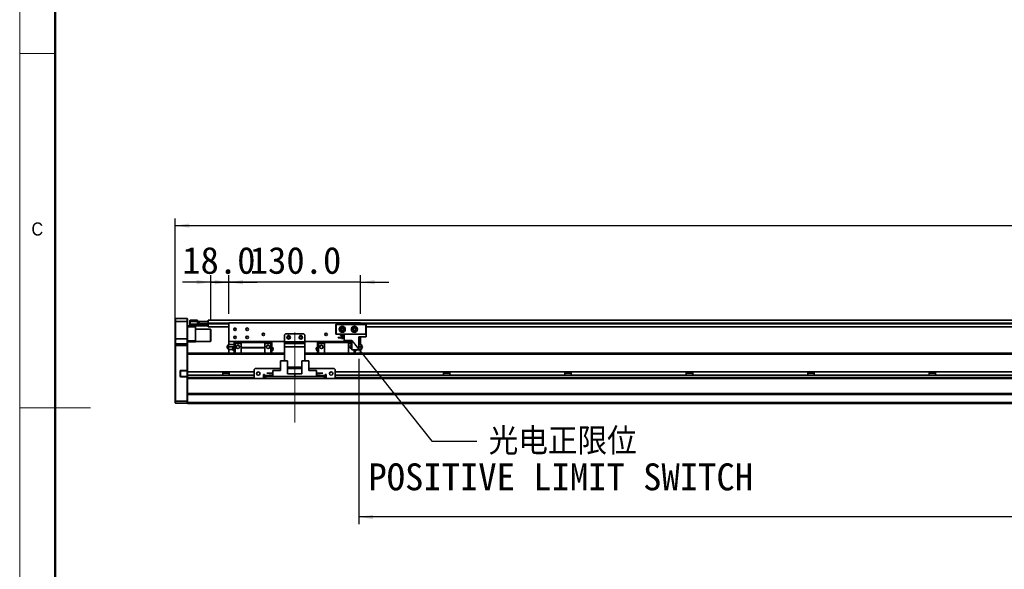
# Model space of a CAD drawing. Header units: millimetres. Extents: x 35 to 2905, y 35 to 2044.
# Tile 2 of 13: x 35 to 1008, y 880 to 1423. Entities that reach past the tile are written whole.
import ezdxf

# ---------------------------------------------------------------- set-up
doc = ezdxf.new("R2010")
doc.units = ezdxf.units.MM
doc.header["$LTSCALE"] = 7
doc.linetypes.add('CENTERX2', pattern=[20.32, 12.7, -2.54, 2.54, -2.54])
doc.layers.add('黑色实线', color=7, linetype='Continuous')
doc.styles.add('SLDTEXTSTYLE1', font='Gothic.ttf', dxfattribs={"width": 0.913})
doc.styles.add('SLDTEXTSTYLE8', font='txt')
doc.styles.add('SLDTEXTSTYLE9', font='txt', dxfattribs={"bigfont": 'bigfont'})
doc.dimstyles.new('SLDDIMSTYLE0', dxfattribs={"dimtxt": 26.6, "dimasz": 14, "dimexe": 0, "dimexo": 0.0625, "dimgap": 6.65, "dimtad": 2, "dimdec": 1, "dimrnd": 1e-09, "dimzin": 4, "dimdsep": 46, "dimtxsty": 'SLDTEXTSTYLE8', "dimsah": 1, "dimcen": 0.09, "dimadec": 0, "dimazin": 1, "dimtfac": 1, "dimtdec": 1, "dimtmove": 0, "dimatfit": 0, "dimfxl": 0, "dimfrac": 2, "dimtolj": 1, "dimtzin": 12, "dimarcsym": 0})
doc.dimstyles.new('SLDDIMSTYLE2', dxfattribs={"dimtxt": 0.18, "dimasz": 14, "dimexe": 0, "dimexo": 0.0625, "dimgap": 0, "dimtad": 0, "dimtih": 1, "dimtoh": 1, "dimdec": 0, "dimrnd": 1e-09, "dimzin": 0, "dimdsep": 46, "dimtxsty": 'Standard', "dimsah": 1, "dimcen": 0.09, "dimadec": 0, "dimazin": 0, "dimtfac": 14, "dimtdec": 0, "dimtofl": 0, "dimtmove": 0, "dimatfit": 3, "dimfxl": 0, "dimfrac": 2, "dimtolj": 1, "dimtzin": 0, "dimarcsym": 0})
doc.dimstyles.new('SLDDIMSTYLE5', dxfattribs={"dimtxt": 26.6, "dimasz": 14, "dimexe": 0, "dimexo": 0.0625, "dimgap": 6.65, "dimtad": 2, "dimdec": 1, "dimrnd": 1e-09, "dimzin": 4, "dimdsep": 46, "dimtxsty": 'SLDTEXTSTYLE8', "dimsah": 1, "dimcen": 0.09, "dimadec": 0, "dimazin": 1, "dimtfac": 1, "dimtdec": 1, "dimtofl": 0, "dimtmove": 0, "dimatfit": 3, "dimfxl": 0, "dimfrac": 2, "dimtolj": 1, "dimtzin": 12, "dimarcsym": 0})

# ---------------------------------------------------------------- blocks, each defined once
blk = doc.blocks.new('_D_19')
at = {"layer": '黑色实线'}
for p, q in [((188.73, 1109.87), (188.73, 1226.38)), ((2164.73, 1109.87), (2164.73, 1226.38)), ((188.73, 1219.38), (2164.73, 1219.38))]:
    blk.add_line(p, q, dxfattribs=at)
for points in [[(188.73, 1219.38), (202.73, 1217.28), (202.73, 1221.48)], [(2164.73, 1219.38), (2150.73, 1221.48), (2150.73, 1217.28)]]:
    blk.add_solid(points, dxfattribs=at)
at = {"layer": '黑色实线', "insert": (1122.48, 1254.28), "char_height": 26.6, "attachment_point": 1, "style": 'SLDTEXTSTYLE8'}
blk.add_mtext('1976.0', dxfattribs=at)
blk = doc.blocks.new('_D_20')
at = {"layer": '黑色实线'}
for p, q in [((241.73, 1132.37), (241.73, 1170.48)), ((371.73, 1132.37), (371.73, 1170.48)), ((241.73, 1163.48), (213.73, 1163.48)), ((371.73, 1163.48), (241.73, 1163.48)), ((371.73, 1163.48), (399.73, 1163.48))]:
    blk.add_line(p, q, dxfattribs=at)
for points in [[(241.73, 1163.48), (227.73, 1165.58), (227.73, 1161.38)], [(371.73, 1163.48), (385.73, 1161.38), (385.73, 1165.58)]]:
    blk.add_solid(points, dxfattribs=at)
at = {"layer": '黑色实线', "insert": (262.29, 1198.38), "char_height": 26.6, "attachment_point": 1, "style": 'SLDTEXTSTYLE8'}
blk.add_mtext('130.0', dxfattribs=at)
blk = doc.blocks.new('_D_22')
at = {"layer": '黑色实线'}
for p, q in [((223.73, 1125.57), (223.73, 1170.48)), ((241.73, 1132.37), (241.73, 1170.48)), ((223.73, 1163.48), (195.73, 1163.48)), ((223.73, 1163.48), (241.73, 1163.48)), ((241.73, 1163.48), (269.73, 1163.48))]:
    blk.add_line(p, q, dxfattribs=at)
for points in [[(223.73, 1163.48), (209.73, 1165.58), (209.73, 1161.38)], [(241.73, 1163.48), (255.73, 1161.38), (255.73, 1165.58)]]:
    blk.add_solid(points, dxfattribs=at)
at = {"layer": '黑色实线', "insert": (195.6, 1198.38), "char_height": 26.6, "attachment_point": 1, "style": 'SLDTEXTSTYLE8'}
blk.add_mtext('18.0', dxfattribs=at)
blk = doc.blocks.new('_D_24')
at = {"layer": '黑色实线'}
for p, q in [((370.23, 1087.59), (370.23, 924.48)), ((1950.23, 1084.09), (1950.23, 924.48)), ((1950.23, 931.48), (370.23, 931.48))]:
    blk.add_line(p, q, dxfattribs=at)
for points in [[(370.23, 931.48), (384.23, 929.38), (384.23, 933.58)], [(1950.23, 931.48), (1936.23, 933.58), (1936.23, 929.38)]]:
    blk.add_solid(points, dxfattribs=at)
at = {"layer": '黑色实线', "char_height": 26.6, "attachment_point": 1, "style": 'SLDTEXTSTYLE8'}
for s, insert in [('Stroke T=', (1045.65, 966.38)), ('1580.0', (1199.3, 966.38))]:
    blk.add_mtext(s, dxfattribs=dict(at, insert=insert))
blk = doc.blocks.new('SW_NOTE_9')
at = {"layer": '黑色实线', "color": 0, "char_height": 26.6, "attachment_point": 2}
for s, insert, style in [('光电正限位', (84.86, 13.13), 'SLDTEXTSTYLE9'), ('POSITIVE LIMIT SWITCH', (82.88, -22.04), 'SLDTEXTSTYLE8')]:
    blk.add_mtext(s, dxfattribs=dict(at, insert=insert, style=style))

msp = doc.modelspace()

# ---------------------------------------------------------------- linework, layer by layer
at = {"color": 7, "linetype": 'Continuous', "lineweight": 18}
for p, q in [((35, 2044), (35, 35)), ((70, 2009), (70, 70)), ((35, 1389.5), (70, 1389.5)), ((35, 1039.5), (105, 1039.5))]:
    msp.add_line(p, q, dxfattribs=at)
at = {"color": 7, "linetype": 'Continuous', "lineweight": 50}
msp.add_line((70, 2009), (70, 70), dxfattribs=at)
at = {"color": 7, "linetype": 'Continuous', "lineweight": 35}
for p, q in [((189.0329379, 1127.4795687), (188.7329477, 1127.1795636)), ((188.7329477, 1124.4795626), (188.7329477, 1127.1795636)), ((189.0329379, 1124.4795626), (188.7329477, 1124.4795626)), ((188.7329477, 1107.4795654), (188.7329477, 1124.4795626)), ((189.0329379, 1127.4795687), (189.0329379, 1124.4795626)), ((189.0329379, 1127.4795687), (200.4329371, 1127.4795687)), ((200.4329371, 1124.4795626), (189.0329379, 1124.4795626)), ((189.0329379, 1124.4795626), (189.0329379, 1107.4795654)), ((200.4329371, 1124.4795626), (200.4329371, 1127.4795687)), ((200.4329371, 1127.4795687), (200.7329422, 1127.1795636)), ((200.4329371, 1107.4795654), (200.4329371, 1124.4795626)), ((200.4329371, 1124.4795626), (200.7329422, 1124.4795626)), ((200.7329422, 1127.1795636), (200.7329422, 1124.4795626)), ((200.7329422, 1124.4795626), (200.7329422, 1107.4795654)), ((200.7329422, 1120.4795619), (203.53293, 1120.4795619)), ((208.7329286, 1119.4795673), (200.7329422, 1119.4795673)), ((203.2329398, 1125.679568), (203.53293, 1125.9795656)), ((203.2329398, 1124.4795626), (203.2329398, 1125.679568)), ((203.2329398, 1124.4795626), (203.53293, 1124.4795626)), ((203.2329398, 1121.979565), (203.2329398, 1124.4795626)), ((203.2329398, 1120.779567), (203.2329398, 1121.979565)), ((203.53293, 1121.979565), (203.2329398, 1121.979565)), ((203.53293, 1120.4795619), (203.2329398, 1120.779567)), ((203.53293, 1125.9795656), (203.53293, 1124.4795626)), ((203.53293, 1125.9795656), (210.7329327, 1125.9795656)), ((203.53293, 1124.4795626), (203.53293, 1121.979565)), ((210.7329327, 1124.4795626), (203.53293, 1124.4795626)), ((203.53293, 1121.979565), (220.9329563, 1121.979565)), ((203.53293, 1121.979565), (203.53293, 1120.4795619)), ((220.9329563, 1120.4795619), (203.53293, 1120.4795619)), ((208.7329286, 1120.4795619), (208.7329286, 1119.4795673)), ((208.7329286, 1119.4795673), (208.7329286, 1105.479565)), ((210.7329327, 1125.9795656), (210.7329327, 1124.4795626)), ((210.7329327, 1122.1795683), (210.7329327, 1124.4795626)), ((210.7329327, 1122.479566), (220.9329563, 1122.479566)), ((220.9329563, 1122.1795683), (210.7329327, 1122.1795683)), ((211.232956, 1122.479566), (211.232956, 1122.6795619)), ((211.232956, 1122.6795619), (211.7329496, 1122.6795619)), ((211.7329496, 1122.6795619), (211.7329496, 1124.679566)), ((211.7329496, 1124.679566), (212.2329432, 1124.679566)), ((212.2329432, 1122.6795619), (211.7329496, 1122.6795619)), ((212.2329432, 1124.679566), (212.2329432, 1122.6795619)), ((212.2329432, 1124.679566), (221.2329465, 1124.679566)), ((212.2329432, 1122.6795619), (221.2329465, 1122.6795619)), ((220.9329563, 1122.479566), (220.9329563, 1122.1795683)), ((220.9329563, 1122.479566), (221.2329465, 1122.1795683)), ((220.9329563, 1122.479566), (221.2329465, 1122.479566)), ((220.9329563, 1121.979565), (220.9329563, 1122.1795683)), ((220.9329563, 1122.1795683), (221.2329465, 1122.1795683)), ((220.9329563, 1120.4795619), (220.9329563, 1121.979565)), ((220.9329563, 1121.979565), (221.2329465, 1121.979565)), ((220.9329563, 1120.4795619), (221.2329465, 1120.779567)), ((2132.2329002, 1125.8295631), (221.2329465, 1125.8295631)), ((221.2329465, 1125.8295631), (221.2329465, 1124.679566)), ((221.2329465, 1122.6795619), (221.2329465, 1124.679566)), ((221.2329465, 1124.679566), (221.7329401, 1124.679566)), ((221.2329465, 1122.8295644), (221.2329465, 1122.3295634)), ((221.2329465, 1122.3295634), (221.2329465, 1119.3295648)), ((241.7329508, 1119.3295648), (221.2329465, 1119.3295648)), ((221.7329401, 1124.679566), (221.7329401, 1124.4878774)), ((241.7329508, 1123.479568), (241.7329508, 1104.979564)), ((371.732946, 1123.479568), (241.7329508, 1123.479568)), ((347.2329336, 1121.6795673), (347.5329536, 1121.979565)), ((347.2329336, 1112.2795647), (347.2329336, 1121.6795673)), ((347.5329536, 1121.5552991), (347.2329336, 1121.6795673)), ((347.5329536, 1121.979565), (347.6571995, 1121.6795673)), ((347.5329536, 1121.979565), (376.9329446, 1121.979565)), ((347.6571995, 1121.6795673), (347.5329536, 1121.5552991)), ((347.5329536, 1121.5552991), (347.5329536, 1112.4038292)), ((376.808669, 1121.6795673), (347.6571995, 1121.6795673)), ((371.732946, 1123.479568), (371.732946, 1121.979565)), ((376.9329446, 1121.979565), (376.808669, 1121.6795673)), ((376.9329446, 1121.5552991), (376.808669, 1121.6795673)), ((376.9329446, 1121.979565), (377.2329348, 1121.6795673)), ((377.2329348, 1121.6795673), (376.9329446, 1121.5552991)), ((376.9329446, 1112.4038292), (376.9329446, 1121.5552991)), ((377.2329348, 1121.6795673), (377.2329348, 1112.2795647)), ((1978.2328564, 1119.3295648), (377.2329348, 1119.3295648)), ((223.4329539, 1116.979566), (208.7329286, 1116.979566)), ((223.7329441, 1116.6795646), (223.4329539, 1116.979566)), ((223.4329539, 1104.979564), (223.4329539, 1116.979566)), ((223.7329441, 1116.6795646), (223.7329441, 1105.2795654)), ((297.7329451, 1112.4795643), (296.7329281, 1111.479566)), ((296.7329281, 1111.479566), (296.7329281, 1104.4795667)), ((315.7329517, 1112.4795643), (297.7329451, 1112.4795643)), ((316.7329389, 1111.479566), (315.7329517, 1112.4795643)), ((316.7329389, 1111.479566), (316.7329389, 1104.4795667)), ((347.5329536, 1112.4038292), (347.2329336, 1112.2795647)), ((347.5329536, 1111.979567), (347.2329336, 1112.2795647)), ((347.5329536, 1112.4038292), (347.6571995, 1112.2795647)), ((347.6571995, 1112.2795647), (347.5329536, 1111.979567)), ((355.7329434, 1111.979567), (347.5329536, 1111.979567)), ((347.6571995, 1112.2795647), (376.808669, 1112.2795647)), ((351.9329387, 1110.6795674), (351.9329387, 1111.3795643)), ((351.9329387, 1111.3795643), (355.7329434, 1111.3795643)), ((351.9329387, 1110.6795674), (355.7329434, 1110.6795674)), ((355.7329434, 1105.7795664), (355.7329434, 1111.979567)), ((355.7329434, 1111.979567), (377.2329348, 1111.979567)), ((370.2329355, 1096.4795654), (370.2329355, 1109.379564)), ((377.2329348, 1109.379564), (370.2329355, 1109.379564)), ((371.732946, 1109.379564), (371.732946, 1104.979564)), ((376.808669, 1112.2795647), (376.9329446, 1112.4038292)), ((376.808669, 1112.2795647), (376.9329446, 1111.979567)), ((377.2329348, 1112.2795647), (376.9329446, 1112.4038292)), ((377.2329348, 1112.2795647), (376.9329446, 1111.979567)), ((377.2329348, 1109.379564), (377.2329348, 1111.979567)), ((189.0329379, 1107.4795654), (188.7329477, 1107.4795654)), ((188.7329477, 1102.1795651), (188.7329477, 1107.4795654)), ((189.0329379, 1102.4795664), (188.7329477, 1102.1795651)), ((188.7329477, 1100.9795671), (188.7329477, 1102.1795651)), ((188.7329477, 1046.10383), (188.7329477, 1100.9795671)), ((189.0329379, 1100.9795671), (188.7329477, 1100.9795671)), ((189.0329379, 1107.4795654), (189.0329379, 1102.4795664)), ((200.4329371, 1107.4795654), (189.0329379, 1107.4795654)), ((189.0329379, 1102.4795664), (189.0329379, 1100.9795671)), ((189.0329379, 1102.4795664), (200.4329371, 1102.4795664)), ((189.0329379, 1100.9795671), (189.0329379, 1045.9795655)), ((200.4329371, 1100.9795671), (189.0329379, 1100.9795671)), ((200.4329371, 1102.4795664), (200.4329371, 1107.4795654)), ((200.7329422, 1107.4795654), (200.4329371, 1107.4795654)), ((200.4329371, 1100.9795671), (200.4329371, 1102.4795664)), ((200.7329422, 1102.1795651), (200.4329371, 1102.4795664)), ((200.7329422, 1100.9795671), (200.4329371, 1100.9795671)), ((200.4329371, 1076.3295652), (200.4329371, 1100.9795671)), ((200.7329422, 1107.4795654), (200.7329422, 1102.1795651)), ((200.7329422, 1105.479565), (208.7329286, 1105.479565)), ((208.7329286, 1104.4795667), (200.7329422, 1104.4795667)), ((200.7329422, 1102.1795651), (200.7329422, 1100.9795671)), ((200.7329422, 1100.9795671), (200.7329422, 1093.1337146)), ((208.7329286, 1105.479565), (208.7329286, 1104.4795667)), ((208.7329286, 1104.979564), (223.4329539, 1104.979564)), ((223.4329539, 1104.979564), (223.7329441, 1105.2795654)), ((296.7329281, 1104.979564), (241.7329508, 1104.979564)), ((241.7329508, 1104.979564), (241.7329508, 1101.9795654)), ((246.8829411, 1101.9795654), (241.7398947, 1101.9795654)), ((246.8829411, 1099.4795641), (241.7398947, 1099.4795641)), ((246.8829411, 1103.879564), (247.8829282, 1103.879564)), ((246.8829411, 1102.9795637), (246.8829411, 1103.879564)), ((246.8829411, 1102.9795637), (247.8829282, 1102.9795637)), ((246.8829411, 1093.419571), (246.8829411, 1102.9795637)), ((247.8829282, 1102.9795637), (247.8829282, 1103.9795657)), ((253.7329453, 1103.9795657), (247.8829282, 1103.9795657)), ((247.8829282, 1102.9795637), (253.7329453, 1102.9795637)), ((247.8829282, 1093.419571), (247.8829282, 1102.9795637)), ((253.7329453, 1103.9795657), (253.7329453, 1104.979564)), ((253.7329453, 1103.9795657), (277.2329408, 1103.9795657)), ((253.7329453, 1098.9795668), (253.7329453, 1103.9795657)), ((277.2329408, 1103.9795657), (277.2329408, 1104.979564)), ((277.2329408, 1103.9795657), (277.2329408, 1098.9795668)), ((277.2329408, 1103.9795657), (283.082928, 1103.9795657)), ((283.082928, 1102.9795637), (277.2329408, 1102.9795637)), ((283.082928, 1102.9795637), (283.082928, 1103.9795657)), ((284.082945, 1103.879564), (283.082928, 1103.879564)), ((283.082928, 1093.419571), (283.082928, 1102.9795637)), ((284.082945, 1102.9795637), (283.082928, 1102.9795637)), ((284.082945, 1103.879564), (284.082945, 1102.9795637)), ((284.082945, 1102.9795637), (284.082945, 1093.419571)), ((296.7329281, 1104.4795667), (316.7329389, 1104.4795667)), ((296.7329281, 1102.9795637), (296.7329281, 1104.4795667)), ((296.7329281, 1099.4795641), (296.7329281, 1102.9795637)), ((296.7329281, 1102.9795637), (316.7329389, 1102.9795637)), ((296.7329281, 1099.4795641), (296.7329281, 1085.6764583)), ((316.7329389, 1099.4795641), (296.7329281, 1099.4795641)), ((363.2829445, 1104.979564), (316.7329389, 1104.979564)), ((316.7329389, 1104.4795667), (316.7329389, 1102.9795637)), ((316.7329389, 1102.9795637), (316.7329389, 1099.4795641)), ((316.7329389, 1099.4795641), (316.7329389, 1085.6764583)), ((329.3829518, 1103.879564), (330.382939, 1103.879564)), ((329.3829518, 1102.9795637), (329.3829518, 1103.879564)), ((329.3829518, 1093.419571), (329.3829518, 1102.9795637)), ((329.3829518, 1102.9795637), (330.382939, 1102.9795637)), ((330.382939, 1103.9795657), (336.232956, 1103.9795657)), ((330.382939, 1103.9795657), (330.382939, 1102.9795637)), ((336.232956, 1102.9795637), (330.382939, 1102.9795637)), ((330.382939, 1102.9795637), (330.382939, 1093.419571)), ((336.232956, 1104.979564), (336.232956, 1103.9795657)), ((336.232956, 1103.9795657), (359.7329515, 1103.9795657)), ((336.232956, 1093.419571), (336.232956, 1103.9795657)), ((349.5329279, 1108.7295642), (355.7329434, 1108.7295642)), ((349.5329279, 1108.4295666), (349.5329279, 1108.7295642)), ((349.5329279, 1108.4295666), (355.7329434, 1108.4295666)), ((354.9576956, 1108.7295642), (354.9829382, 1108.9795647)), ((355.7329434, 1105.7795664), (363.2829445, 1105.7795664)), ((359.7329515, 1104.979564), (359.7329515, 1103.9795657)), ((359.7329515, 1103.9795657), (359.7329515, 1093.419571)), ((363.2829445, 1103.9795657), (359.7329515, 1103.9795657)), ((359.7329515, 1102.9795637), (363.2829445, 1102.9795637)), ((363.2829445, 1096.4795654), (363.2829445, 1105.7795664)), ((371.732946, 1104.979564), (370.2329355, 1104.979564)), ((370.2329355, 1101.9795654), (371.7259723, 1101.9795654)), ((370.2329355, 1099.4795641), (371.7259723, 1099.4795641)), ((371.732946, 1104.979564), (371.732946, 1101.9795654)), ((373.4733122, 1099.2332628), (373.4733122, 1099.729382)), ((296.7329281, 1093.419571), (200.7329422, 1093.419571)), ((200.7329422, 1093.1337146), (200.7329422, 1092.419569)), ((200.7329422, 1074.876458), (200.7329422, 1092.419569)), ((206.7329544, 1093.4795668), (246.8829411, 1093.4795668)), ((206.7329544, 1093.4795668), (206.7329544, 1093.419571)), ((241.7329508, 1096.9795664), (241.7329508, 1093.4795668)), ((245.4499262, 1096.9795664), (241.7398947, 1096.9795664)), ((277.2329408, 1098.9795668), (253.7329453, 1098.9795668)), ((253.7329453, 1098.6795654), (253.7329453, 1098.9795668)), ((253.7329453, 1098.6795654), (277.2329408, 1098.6795654)), ((253.7329453, 1093.419571), (253.7329453, 1098.6795654)), ((277.2329408, 1098.6795654), (277.2329408, 1098.9795668)), ((277.2329408, 1098.6795654), (277.2329408, 1093.419571)), ((284.082945, 1093.4795668), (296.7329281, 1093.4795668)), ((316.7329389, 1093.4795668), (329.3829518, 1093.4795668)), ((1950.2329784, 1093.419571), (316.7329389, 1093.419571)), ((370.2329355, 1096.4795654), (363.2829445, 1096.4795654)), ((365.5829388, 1096.4795654), (365.5829388, 1093.419571)), ((366.5829557, 1096.4795654), (366.5829557, 1093.419571)), ((366.5829557, 1093.4795668), (1950.2329784, 1093.4795668)), ((371.7259723, 1096.9795664), (370.2329355, 1096.9795664)), ((371.732946, 1096.9795664), (371.732946, 1093.4795668)), ((292.7829283, 1085.6764583), (292.7829283, 1076.3764592)), ((292.7829283, 1085.6764583), (299.7329491, 1085.6764583)), ((299.7329491, 1085.6764583), (299.7329491, 1072.7764578)), ((313.7329477, 1085.6764583), (313.7329477, 1072.7764578)), ((313.7329477, 1085.6764583), (320.6829387, 1085.6764583)), ((320.6829387, 1085.6764583), (320.6829387, 1076.3764592)), ((193.4329378, 1075.5295647), (193.7329429, 1075.5295647)), ((193.4329378, 1075.5295647), (193.4329378, 1070.8295652)), ((193.4329378, 1070.8295652), (193.7329429, 1070.8295652)), ((193.7329429, 1070.8295652), (193.7329429, 1075.5295647)), ((194.2329365, 1076.3295652), (194.2329365, 1076.0295657)), ((200.4329371, 1076.3295652), (194.2329365, 1076.3295652)), ((194.2329365, 1076.0295657), (200.3086763, 1076.0295657)), ((194.2329365, 1070.0295657), (194.2329365, 1070.3295652)), ((200.3086763, 1070.3295652), (194.2329365, 1070.3295652)), ((200.4329371, 1076.3295652), (200.3086763, 1076.0295657)), ((200.3086763, 1076.0295657), (200.4329371, 1076.0295657)), ((200.3086763, 1070.3295652), (200.4329371, 1070.0295657)), ((200.4329371, 1070.3295652), (200.3086763, 1070.3295652)), ((200.7329422, 1076.3295652), (200.4329371, 1076.3295652)), ((200.4329371, 1076.0295657), (200.7329422, 1076.3295652)), ((200.4329371, 1076.0295657), (200.4329371, 1070.3295652)), ((200.4329371, 1070.3295652), (200.7329422, 1070.0295657)), ((266.7329567, 1074.876458), (200.7329422, 1074.876458)), ((200.7329422, 1071.4764582), (200.7329422, 1074.876458)), ((266.7329567, 1071.4764582), (200.7329422, 1071.4764582)), ((200.7329422, 1069.4195652), (200.7329422, 1071.4764582)), ((235.5633634, 1074.876458), (235.5633634, 1071.4764582)), ((241.902526, 1073.4769167), (235.5633634, 1073.4769167)), ((241.902526, 1071.4764582), (241.902526, 1074.876458)), ((267.7329439, 1078.176458), (266.7329567, 1077.1764578)), ((266.7329567, 1077.1764578), (266.7329567, 1069.1764583)), ((292.7829283, 1078.176458), (267.7329439, 1078.176458)), ((276.7329472, 1072.1764588), (275.7329303, 1072.1764588)), ((275.7329303, 1072.1764588), (275.7329303, 1068.1764582)), ((276.7329472, 1071.4764582), (275.7329303, 1071.4764582)), ((276.7329472, 1071.1764587), (276.7329472, 1072.1764588)), ((276.7329472, 1071.1764587), (276.7329472, 1070.1764585)), ((276.7329472, 1068.1764582), (276.7329472, 1070.1764585)), ((276.7329472, 1070.1764585), (277.7329343, 1070.1764585)), ((277.7329343, 1070.1764585), (277.7329343, 1068.1764582)), ((335.7329327, 1070.1764585), (277.7329343, 1070.1764585)), ((279.0329414, 1073.4264576), (279.0329414, 1073.726459)), ((279.0329414, 1073.726459), (285.232957, 1073.726459)), ((279.0329414, 1073.4264576), (285.232957, 1073.4264576)), ((281.4329523, 1070.7764584), (281.4329523, 1071.4764582)), ((281.4329523, 1071.4764582), (285.232957, 1071.4764582)), ((281.4329523, 1070.7764584), (285.232957, 1070.7764584)), ((285.232957, 1070.1764585), (285.232957, 1076.3764592)), ((285.232957, 1076.3764592), (292.7829283, 1076.3764592)), ((285.232957, 1070.1764585), (306.7329484, 1070.1764585)), ((313.7329477, 1079.4795664), (299.7329491, 1079.4795664)), ((313.7329477, 1078.176458), (299.7329491, 1078.176458)), ((306.7329484, 1072.7764578), (299.7329491, 1072.7764578)), ((306.7329484, 1070.1764585), (306.7329484, 1072.7764578)), ((306.7329484, 1072.7764578), (313.7329477, 1072.7764578)), ((328.2329398, 1070.1764585), (306.7329484, 1070.1764585)), ((345.7329529, 1078.176458), (320.6829387, 1078.176458)), ((328.2329398, 1076.3764592), (320.6829387, 1076.3764592)), ((328.2329398, 1076.3764592), (328.2329398, 1070.1764585)), ((334.4329554, 1073.726459), (328.2329398, 1073.726459)), ((334.4329554, 1073.4264576), (328.2329398, 1073.4264576)), ((332.0329445, 1071.4764582), (328.2329398, 1071.4764582)), ((332.0329445, 1070.7764584), (328.2329398, 1070.7764584)), ((332.0329445, 1071.4764582), (332.0329445, 1070.7764584)), ((334.4329554, 1073.726459), (334.4329554, 1073.4264576)), ((335.7329327, 1068.1764582), (335.7329327, 1070.1764585)), ((335.7329327, 1070.1764585), (336.7329496, 1070.1764585)), ((337.7329367, 1072.1764588), (336.7329496, 1072.1764588)), ((336.7329496, 1072.1764588), (336.7329496, 1071.1764587)), ((337.7329367, 1071.4764582), (336.7329496, 1071.4764582)), ((336.7329496, 1070.1764585), (336.7329496, 1071.1764587)), ((336.7329496, 1070.1764585), (336.7329496, 1068.1764582)), ((337.7329367, 1068.1764582), (337.7329367, 1072.1764588)), ((346.7329401, 1077.1764578), (345.7329529, 1078.176458)), ((346.7329401, 1069.1764583), (346.7329401, 1077.1764578)), ((2006.7329365, 1074.876458), (346.7329401, 1074.876458)), ((2006.7329365, 1071.4764582), (346.7329401, 1071.4764582)), ((453.563388, 1074.876458), (453.563388, 1071.4764582)), ((459.9025208, 1073.4769167), (453.563388, 1073.4769167)), ((459.9025208, 1071.4764582), (459.9025208, 1074.876458)), ((573.5633927, 1074.876458), (573.5633927, 1071.4764582)), ((579.9025255, 1073.4769167), (573.5633927, 1073.4769167)), ((579.9025255, 1071.4764582), (579.9025255, 1074.876458)), ((693.5633379, 1074.876458), (693.5633379, 1071.4764582)), ((699.9025303, 1073.4769167), (693.5633379, 1073.4769167)), ((699.9025303, 1071.4764582), (699.9025303, 1074.876458)), ((813.5633427, 1074.876458), (813.5633427, 1071.4764582)), ((819.9025351, 1073.4769167), (813.5633427, 1073.4769167)), ((819.9025351, 1071.4764582), (819.9025351, 1074.876458)), ((933.5633474, 1074.876458), (933.5633474, 1071.4764582)), ((939.9025398, 1073.4769167), (933.5633474, 1073.4769167)), ((939.9025398, 1071.4764582), (939.9025398, 1074.876458)), ((194.2329365, 1070.0295657), (200.4329371, 1070.0295657)), ((200.4329371, 1070.0295657), (200.7329422, 1070.0295657)), ((200.4329371, 1045.9795655), (200.4329371, 1070.0295657)), ((200.7329422, 1069.4195652), (200.7329422, 1068.7054224)), ((200.7329422, 1068.7054224), (200.7329422, 1053.1337085)), ((267.4898463, 1068.419566), (200.7329422, 1068.419566)), ((266.7329567, 1069.1764583), (267.7329439, 1068.1764582)), ((267.7329439, 1068.1764582), (275.7329303, 1068.1764582)), ((276.7329472, 1068.419566), (275.7329303, 1068.419566)), ((277.7329343, 1068.1764582), (276.7329472, 1068.1764582)), ((335.7329327, 1068.1764582), (277.7329343, 1068.1764582)), ((336.7329496, 1068.1764582), (335.7329327, 1068.1764582)), ((337.7329367, 1068.419566), (336.7329496, 1068.419566)), ((337.7329367, 1068.1764582), (345.7329529, 1068.1764582)), ((345.7329529, 1068.1764582), (346.7329401, 1069.1764583)), ((2007.4899155, 1068.419566), (345.9760505, 1068.419566)), ((2152.7328449, 1053.4195656), (200.7329422, 1053.4195656)), ((200.7329422, 1053.1337085), (200.7329422, 1052.4195654)), ((2152.7328449, 1052.4195654), (200.7329422, 1052.4195654)), ((200.7329422, 1044.4795653), (200.7329422, 1052.4195654)), ((188.7329477, 1046.10383), (189.0329379, 1045.9795655)), ((188.7329477, 1044.2795656), (188.7329477, 1046.10383)), ((188.7329477, 1044.2795656), (189.0329379, 1043.9795652)), ((189.0329379, 1045.9795655), (189.0329379, 1043.9795652)), ((189.0329379, 1045.9795655), (200.4329371, 1045.9795655)), ((200.4329371, 1043.9795652), (189.0329379, 1043.9795652)), ((200.7329422, 1046.10383), (200.4329371, 1045.9795655)), ((200.4329371, 1043.9795652), (200.4329371, 1045.9795655)), ((200.7329422, 1044.2795656), (200.4329371, 1043.9795652)), ((2152.7328449, 1044.4795653), (200.7329422, 1044.4795653)), ((200.7329422, 1043.4795651), (200.7329422, 1044.4795653)), ((2152.7328449, 1043.4795651), (200.7329422, 1043.4795651))]:
    msp.add_line(p, q, dxfattribs=at)
at = {"color": 8, "linetype": 'Continuous', "lineweight": 35}
for p, q in [((241.7329508, 1122.8295644), (221.2329465, 1122.8295644)), ((241.7329508, 1122.3295634), (221.2329465, 1122.3295634)), ((1981.7328411, 1122.8295644), (371.732946, 1122.8295644)), ((1981.7328411, 1122.3295634), (371.732946, 1122.3295634)), ((296.7329281, 1092.419569), (200.7329422, 1092.419569)), ((1950.7930237, 1092.419569), (316.7329389, 1092.419569)), ((281.4329523, 1071.1764587), (276.7329472, 1071.1764587)), ((336.7329496, 1071.1764587), (332.0329445, 1071.1764587)), ((266.7329567, 1069.4195652), (200.7329422, 1069.4195652)), ((276.7329472, 1069.4195652), (275.7329303, 1069.4195652)), ((337.7329367, 1069.4195652), (336.7329496, 1069.4195652)), ((2006.7329365, 1069.4195652), (346.7329401, 1069.4195652))]:
    msp.add_line(p, q, dxfattribs=at)
at = {"color": 7, "linetype": 'Continuous', "lineweight": 35}
for centre, radius in [((353.7329422, 1116.9795655), 3), ((365.7329422, 1116.9795655), 3), ((247.7329422, 1116.9795655), 1.25), ((247.7329422, 1108.9795655), 1.25), ((259.7329422, 1116.9795655), 1.25), ((259.7329422, 1108.9795655), 1.25), ((275.7329422, 1111.9795655), 1.25), ((300.7329422, 1108.9795655), 1.7), ((300.7329422, 1108.9795655), 1.25), ((312.7329422, 1108.9795655), 1.7), ((312.7329422, 1108.9795655), 1.25), ((337.7329422, 1111.9795655), 1.25), ((353.7329422, 1116.9795655), 1.7), ((353.7329422, 1116.9795655), 1.25), ((365.7329422, 1116.9795655), 1.7), ((365.7329422, 1116.9795655), 1.25), ((250.5829422, 1099.4795655), 1.65), ((280.3829422, 1099.4795655), 1.65), ((333.0829422, 1099.4795655), 1.65), ((270.7329422, 1073.1764585), 1.7), ((342.7329422, 1073.1764585), 1.7)]:
    msp.add_circle(centre, radius, dxfattribs=at)
for centre, radius, start, end in [((353.7329422, 1108.9795655), 1.25, 0, 191.5369590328), ((239.9829422, 1099.4795655), 0.25, 87.8246602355, 272.1465070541), ((243.2329422, 1099.4795655), 3.25, 129.3947372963, 175.6165768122), ((247.2829422, 1097.4795655), 1.9, 102.1827014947, 257.7146881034), ((283.6829422, 1097.4795655), 1.9, 282.3018808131, 77.8162850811), ((329.7829422, 1097.4795655), 1.9, 102.1827014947, 257.7146881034), ((353.7329422, 1108.9795655), 1.25, 206.1038811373, 333.8961188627), ((362.8829422, 1099.4795655), 1.65, 75.9703345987, 180), ((362.8829422, 1099.4795655), 1.65, 180, 284.0296654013), ((370.2329422, 1099.4795655), 3.25, 4.3789033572, 50.6111993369), ((373.4829422, 1099.4795655), 0.25, 267.7337980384, 0), ((373.4829422, 1099.4795655), 0.25, 0, 92.2010558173), ((243.2329422, 1099.4795655), 3.25, 184.3391230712, 230.6442225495), ((366.1829422, 1097.4795655), 1.9, 282.3018808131, 328.2431361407), ((370.2329422, 1099.4795655), 3.25, 309.3885433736, 355.6617036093), ((194.2329422, 1075.5295655), 0.8, 90, 180), ((194.2329422, 1070.8295655), 0.8, 180, 270), ((194.2329422, 1075.5295655), 0.5, 90, 180), ((194.2329422, 1070.8295655), 0.5, 180, 270)]:
    msp.add_arc(centre, radius, start, end, dxfattribs=at)
for points, knots in [([(239.9925548, 1099.729382), (239.9925548, 1099.7266195), (239.9925548, 1099.7210944), (239.9925548, 1099.6780221), (239.9925548, 1099.6146467), (239.9925548, 1099.5486781), (239.9925548, 1099.5036953), (239.9925548, 1099.4795304), (239.9925548, 1099.4412149), (239.9925548, 1099.378915), (239.9925548, 1099.3068991), (239.9925548, 1099.2558641), (239.9925548, 1099.2299536), (239.9925548, 1099.2324774), (239.9925548, 1099.2332628)], [0, 0, 0, 0, 0.107339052, 0.2146745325, 0.3220139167, 0.4293522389, 0.4824446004, 0.495671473, 0.5221484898, 0.6294892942, 0.7368288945, 0.844163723, 0.9515026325, 1, 1, 1, 1]), ([(241.7398947, 1099.4795641), (241.5941279, 1099.6387516), (241.3025937, 1099.957127), (241.1275011, 1100.5600683), (241.1797738, 1101.1698581), (241.417871, 1101.6565877), (241.6550062, 1101.8944254), (241.7398947, 1101.9795654)], [0, 0, 0, 0, 0.2194143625, 0.4388293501, 0.6582442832, 0.8776598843, 1, 1, 1, 1]), ([(241.7398947, 1096.9795664), (241.5941278, 1097.1387521), (241.3025932, 1097.4571243), (241.1275011, 1098.0600722), (241.179775, 1098.6698559), (241.4178683, 1099.1565894), (241.6550061, 1099.3944254), (241.7398947, 1099.4795641)], [0, 0, 0, 0, 0.2194141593, 0.4388297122, 0.6582443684, 0.8776610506, 1, 1, 1, 1]), ([(241.7398947, 1101.9795654), (241.5974481, 1101.9795654), (241.3125539, 1101.9795654), (241.1414495, 1101.9795654), (241.1731629, 1101.9795654), (241.1801475, 1101.9795654)], [0, 0, 0, 0, 0.4381245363, 0.8762516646, 1, 1, 1, 1]), ([(371.7259723, 1101.9795654), (371.8717399, 1101.8203782), (372.1632749, 1101.5020042), (372.338356, 1100.8990598), (372.2861309, 1100.2892732), (372.0480313, 1099.8025315), (371.8108719, 1099.5647031), (371.7259723, 1099.4795641)], [0, 0, 0, 0, 0.2194137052, 0.4388269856, 0.6582406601, 0.87765512, 1, 1, 1, 1]), ([(372.2858089, 1101.9795654), (372.283089, 1101.9795654), (372.2765852, 1101.9795654), (372.045637, 1101.9795654), (371.8102405, 1101.9795654), (371.7259723, 1101.9795654)], [0, 0, 0, 0, 0.3157722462, 0.7550571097, 1, 1, 1, 1]), ([(371.7259723, 1099.4795641), (371.87174, 1099.3203781), (372.1632772, 1099.0020043), (372.3383554, 1098.3990614), (372.2861297, 1097.7892741), (372.0480326, 1097.3025293), (371.810872, 1097.0647041), (371.7259723, 1096.9795664)], [0, 0, 0, 0, 0.2194125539, 0.4388275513, 0.6582397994, 0.87765536, 1, 1, 1, 1]), ([(241.1799985, 1096.9795664), (241.1827104, 1096.9795664), (241.1891858, 1096.9795664), (241.420258, 1096.9795664), (241.6556357, 1096.9795664), (241.7398947, 1096.9795664)], [0, 0, 0, 0, 0.3163068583, 0.7552560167, 1, 1, 1, 1]), ([(371.7259723, 1096.9795664), (371.8684258, 1096.9795664), (372.1533338, 1096.9795664), (372.3244017, 1096.9795664), (372.2927102, 1096.9795664), (372.2857195, 1096.9795664)], [0, 0, 0, 0, 0.4380161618, 0.876034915, 1, 1, 1, 1])]:
    msp.add_open_spline(points, degree=3, knots=knots, dxfattribs=at)
at = {"layer": '黑色实线', "linetype": 'CENTERX2', "lineweight": 18}
msp.add_line((306.7329422, 1024.7264585), (306.7329422, 1121.6264585), dxfattribs=at)

# ---------------------------------------------------------------- block references
at = {"layer": '黑色实线', "color": 7}
msp.add_blockref('SW_NOTE_9', (486.6658045, 1006.4747182), dxfattribs=at)

# ---------------------------------------------------------------- texts
at = {"color": 7, "linetype": 'Continuous', "lineweight": 0, "insert": (46.6666667, 1222.5241462), "char_height": 12.9645833, "attachment_point": 1, "style": 'SLDTEXTSTYLE1'}
msp.add_mtext('C', dxfattribs=at)

# ---------------------------------------------------------------- dimensions: what is measured, and where the dimension line sits
at = {"layer": '黑色实线'}
for base, p1, p2, dimstyle, picture, middle in [((2164.7329422, 1219.3805874), (188.7329422, 1100.9795655), (2164.7329422, 1100.9795655), 'SLDDIMSTYLE5', '_D_19', (1174.4580763, 1219.3805874)), ((241.7329422, 1163.4832835), (223.7329422, 1116.6795655), (241.7329422, 1123.4795655), 'SLDDIMSTYLE0', '_D_22', (228.3655709, 1163.4832835)), ((241.7329422, 1163.4832835), (371.7329422, 1123.4795655), (241.7329422, 1123.4795655), 'SLDDIMSTYLE0', '_D_20', (304.6653009, 1163.4832835))]:
    dim = msp.add_linear_dim(base=base, p1=p1, p2=p2, dimstyle=dimstyle, dxfattribs=at)
    dim.commit()
    dim.dimension.update_dxf_attribs({"geometry": picture, "text_midpoint": middle, "dimtype": 160})
dim = msp.add_linear_dim(base=(370.2329422, 931.4795655), p1=(1950.2329422, 1092.9795655), p2=(370.2329422, 1096.4795655), text='Stroke T=<>', dimstyle='SLDDIMSTYLE5', dxfattribs=at)
dim.commit()
dim.dimension.update_dxf_attribs({"geometry": '_D_24', "text_midpoint": (1174.4580763, 931.4795655), "dimtype": 160})

# ---------------------------------------------------------------- leaders
at = {"layer": '黑色实线', "color": 7}
msp.add_leader([(363.2829422, 1105.7795655), (442.2158045, 1006.4747182), (486.6658045, 1006.4747182)], dimstyle='SLDDIMSTYLE2', dxfattribs=at)

doc.saveas('drawing.dxf')
